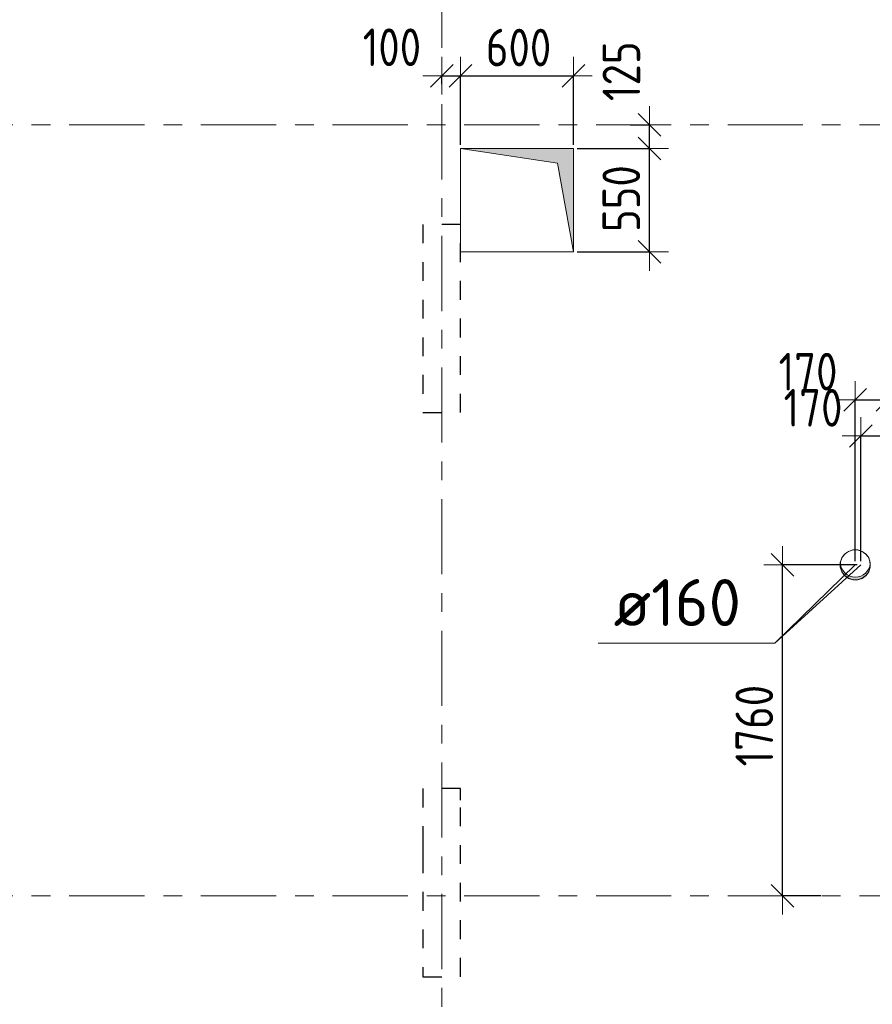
# Model space of a CAD drawing. Header units: metres. Extents: x -38 to 97, y -15 to 21.
# Tile 8 of 139: x 6.91 to 11.44, y 2.72 to 7.96. Entities that reach past the tile are written whole.
import ezdxf

# ---------------------------------------------------------------- set-up
doc = ezdxf.new("R2010")
doc.units = ezdxf.units.M
doc.header["$PDMODE"] = 65
for name, pattern in [('______11', [0.5, 0.4, -0.05, 0, -0.05]), ('______2', [0.054, 0.04, -0.014]), ('______5', [1.1, 0.8, -0.1, 0.1, -0.1])]:
    doc.linetypes.add(name, pattern=pattern)
for name, color, linetype, lineweight in [('XR$2$Осевая линия (1)', 7, '______5', 13), ('XR$3$Перекрытие (1)', 7, 'Continuous', 35), ('XR$4$Размерная линия (1)', 7, 'Continuous', 13), ('XR$4$Текст_ общее_1', 7, 'Continuous', 13), ('XR$5$Размерная линия (1)', 7, 'Continuous', 13), ('XR$5$Текст_ общее_1', 7, 'Continuous', 13)]:
    doc.layers.add(name, color=color, linetype=linetype, lineweight=lineweight)
doc.layers.add('XR$3$Макрос проема_ отверстия', color=7, linetype='Continuous', lineweight=13, true_color=0x2d2d2d)
doc.layers.add('XR$7$Стена_ бетон несущ.', color=7, linetype='Continuous', lineweight=70, true_color=0xb4b496)
doc.styles.add('ISOCPEUR', font='txt')
doc.dimstyles.new('DIMSTYLE_3', dxfattribs={"dimtxt": 0.2, "dimasz": 0.2, "dimexe": 0, "dimexo": 0, "dimgap": 0.1, "dimtad": 2, "dimdec": 0, "dimlfac": 1000, "dimrnd": 5, "dimzin": 12, "dimdsep": 46, "dimtxsty": 'ISOCPEUR', "dimblk1": 'ALL_ML_STRICH', "dimblk2": 'ALL_ML_STRICH', "dimsah": 1, "dimcen": 0, "dimclrd": 7, "dimclre": 256, "dimclrt": 7, "dimadec": 0, "dimazin": 0, "dimtfac": 1, "dimtdec": 0, "dimtix": 1, "dimtmove": 2, "dimatfit": 3, "dimfxl": 0, "dimtzin": 0, "dimlwd": 0, "dimlwe": -3, "dimarcsym": 0})
doc.dimstyles.new('DIMSTYLE_6', dxfattribs={"dimtxt": 0.2, "dimasz": 0.2, "dimexe": 0, "dimexo": 0, "dimgap": 0.1, "dimtad": 2, "dimdec": 0, "dimlfac": 1000, "dimrnd": 5, "dimzin": 12, "dimdsep": 46, "dimtxsty": 'ISOCPEUR', "dimblk1": 'ALL_ML_STRICH', "dimblk2": 'ALL_ML_STRICH', "dimsah": 1, "dimcen": 0, "dimclrd": 7, "dimclre": 256, "dimclrt": 7, "dimadec": 0, "dimazin": 0, "dimtfac": 1, "dimtdec": 0, "dimtix": 1, "dimtmove": 2, "dimatfit": 3, "dimfxl": 0, "dimtvp": 1.2, "dimtzin": 0, "dimlwd": 0, "dimlwe": -3, "dimarcsym": 0})

# ---------------------------------------------------------------- blocks, each defined once
blk = doc.blocks.new('NSY1')
at = {"color": 0, "linetype": 'ByBlock', "lineweight": -2}
blk.add_line((0, 0), (0, 0), dxfattribs=at)
blk.add_line((0, 0), (0, 0), dxfattribs=at)
blk.add_line((0, 0), (0, 0), dxfattribs=at)
blk.add_line((0, 0), (0, 0), dxfattribs=at)
blk.add_line((0, 0), (0, 0), dxfattribs=at)
blk.add_line((0, 0), (0, 0), dxfattribs=at)
blk.add_line((0, 0), (0, 0), dxfattribs=at)
blk.add_line((0, 0), (0, 0), dxfattribs=at)
blk.add_line((0, 0), (0, 0), dxfattribs=at)
blk.add_line((0, 0), (0, 0), dxfattribs=at)
blk.add_line((0, 0), (0, 0), dxfattribs=at)
blk.add_line((0, 0), (0, 0), dxfattribs=at)
blk.add_line((0, 0), (0, 0), dxfattribs=at)
blk.add_line((0, 0), (0, 0), dxfattribs=at)
blk.add_line((0, 0), (0, 0), dxfattribs=at)
blk.add_line((0, 0), (0, 0), dxfattribs=at)
blk.add_line((0, 0), (0, 0), dxfattribs=at)
blk.add_line((0, 0), (0, 0), dxfattribs=at)
blk.add_line((0, 0), (0, 0), dxfattribs=at)
blk.add_line((0, 0), (0, 0), dxfattribs=at)
blk.add_line((0, 0), (0, 0), dxfattribs=at)
blk.add_line((0, 0), (0, 0), dxfattribs=at)
blk.add_line((0, 0), (0, 0), dxfattribs=at)
blk.add_line((0, 0), (0, 0), dxfattribs=at)
blk.add_line((0, 0), (0, 0), dxfattribs=at)
blk.add_line((0, 0), (0, 0), dxfattribs=at)
blk.add_line((0, 0), (0, 0), dxfattribs=at)
blk.add_line((0, 0), (0, 0), dxfattribs=at)
blk.add_line((0, 0), (0, 0), dxfattribs=at)
blk.add_line((0, 0), (0, 0), dxfattribs=at)
blk.add_line((0, 0), (0, 0), dxfattribs=at)
blk.add_line((0, 0), (0, 0), dxfattribs=at)
blk.add_line((0, 0), (0, 0), dxfattribs=at)
blk.add_line((0, 0), (0, 0), dxfattribs=at)
blk.add_line((0, 0), (0, 0), dxfattribs=at)
blk.add_line((0, 0), (0, 0), dxfattribs=at)
blk.add_line((0, 0), (0, 0), dxfattribs=at)
blk.add_line((0, 0), (0, 0), dxfattribs=at)
blk.add_line((0, 0), (0, 0), dxfattribs=at)
blk.add_line((0, 0), (0, 0), dxfattribs=at)
blk.add_line((0, 0), (0, 0), dxfattribs=at)
blk.add_line((0, 0), (0, 0), dxfattribs=at)
blk.add_line((0, 0), (0, 0), dxfattribs=at)
blk.add_line((0, 0), (0, 0), dxfattribs=at)
blk = doc.blocks.new('Отображение проема', base_point=(-1.1579, -49.3094))
at = {"layer": 'XR$3$Макрос проема_ отверстия', "true_color": 0x000000, "transparency": 33554687}
blk.add_hatch(color=18, dxfattribs=at).paths.add_polyline_path([(-1.1579, -50.1094), (-1.0448, -49.4225), (-0.3579, -49.3094), (-1.1579, -49.3094)])
at = {"layer": 'XR$3$Макрос проема_ отверстия', "transparency": 33554687}
for p, q in [((-1.1579, -50.1094), (-1.1579, -49.3094)), ((-1.1579, -49.3094), (-0.3579, -49.3094)), ((-1.0448, -49.4225), (-0.3579, -49.3094)), ((-1.1579, -50.1094), (-1.0448, -49.4225))]:
    blk.add_line(p, q, dxfattribs=at)
blk = doc.blocks.new('Отображение проема (2)', base_point=(-1.002, -49.786))
at = {"layer": 'XR$3$Макрос проема_ отверстия', "true_color": 0x000000, "transparency": 33554687}
blk.add_hatch(color=18, dxfattribs=at).paths.add_polyline_path([(-0.967, -49.384), (-1.002, -49.383), (-1.072, -49.389), (-1.139, -49.407), (-1.203, -49.437), (-1.261, -49.477), (-1.31, -49.527), (-1.351, -49.585), (-1.381, -49.648), (-1.399, -49.716), (-1.405, -49.786), (-1.399, -49.856), (-1.381, -49.924), (-1.351, -49.988), (-1.31, -50.045), (-1.261, -50.095), (-1.203, -50.135), (-1.139, -50.165), (-1.072, -50.183), (-1.002, -50.189), (-0.967, -50.188), (-1.032, -50.177), (-1.095, -50.155), (-1.153, -50.123), (-1.205, -50.082), (-1.25, -50.033), (-1.287, -49.978), (-1.313, -49.917), (-1.329, -49.852), (-1.335, -49.786), (-1.329, -49.72), (-1.313, -49.656), (-1.287, -49.595), (-1.25, -49.539), (-1.205, -49.49), (-1.153, -49.449), (-1.095, -49.417), (-1.032, -49.396)])
at = {"layer": 'XR$3$Макрос проема_ отверстия', "transparency": 33554687}
blk.add_circle((-1.002, -49.786), 0.403, dxfattribs=at)
blk.add_arc((-0.932, -49.786), 0.403, 94.9784, 265.0216, dxfattribs=at)
blk = doc.blocks.new('ALL_ML_STRICH')
at = {"color": 0, "linetype": 'ByBlock', "lineweight": -2}
for p, q in [((-0.3, -0.3), (0.3, 0.3)), ((0, -0.5), (0, 0.5)), ((-1, 0), (0.5, 0))]:
    blk.add_line(p, q, dxfattribs=at)
blk = doc.blocks.new('*D211')
at = {"layer": 'DEFPOINTS', "color": 7, "linetype": 'Continuous', "lineweight": 13, "transparency": 33554687}
for p in [(11.3783, 5.0601), (10.9614, 3.3), (11.1855, 3.3)]:
    blk.add_point(p, dxfattribs=at)
at = {"layer": 'XR$4$Размерная линия (1)', "color": 9, "linetype": 'Continuous', "lineweight": -2, "true_color": 0xc7c7c7, "transparency": 33554687}
for p, q in [((11.3583, 5.0601), (10.9614, 5.0601)), ((11.1655, 3.3), (10.9614, 3.3))]:
    blk.add_line(p, q, dxfattribs=at)
at = {"layer": 'XR$4$Размерная линия (1)', "color": 7, "linetype": 'Continuous', "lineweight": -2, "transparency": 33554687}
blk.add_line((10.9614, 3.3), (10.9614, 5.0601), dxfattribs=at)
at = {"layer": 'XR$4$Размерная линия (1)', "color": 7, "linetype": 'Continuous', "lineweight": 13, "transparency": 33554687, "xscale": 0.2, "yscale": 0.2, "zscale": 0.2}
for p, rotation in [((10.9614, 5.0601), 90), ((10.9614, 3.3), 270)]:
    blk.add_blockref('ALL_ML_STRICH', p, dxfattribs=dict(at, rotation=rotation))
at = {"layer": 'XR$4$Размерная линия (1)', "color": 7, "linetype": 'Continuous', "lineweight": 13, "transparency": 33554687, "insert": (10.8114, 4.205), "char_height": 0.2, "width": 0.666667, "attachment_point": 5, "rotation": 90, "style": 'ISOCPEUR'}
blk.add_mtext('\\W0.83;\\A1;{1760}', dxfattribs=at)
blk = doc.blocks.new('*D212')
at = {"layer": 'DEFPOINTS', "color": 7, "linetype": 'Continuous', "lineweight": 13, "transparency": 33554687}
for p in [(11.3783, 5.7455), (11.5495, 5.4301), (11.3783, 5.0601)]:
    blk.add_point(p, dxfattribs=at)
at = {"layer": 'XR$4$Размерная линия (1)', "color": 9, "linetype": 'Continuous', "lineweight": -2, "true_color": 0xc7c7c7, "transparency": 33554687}
for p, q in [((11.3783, 5.0801), (11.3783, 5.7455)), ((11.5495, 5.4501), (11.5495, 5.7455))]:
    blk.add_line(p, q, dxfattribs=at)
at = {"layer": 'XR$4$Размерная линия (1)', "color": 7, "linetype": 'Continuous', "lineweight": -2, "transparency": 33554687}
blk.add_line((11.3783, 5.7455), (11.5495, 5.7455), dxfattribs=at)
at = {"layer": 'XR$4$Размерная линия (1)', "color": 7, "linetype": 'Continuous', "lineweight": 13, "transparency": 33554687, "xscale": 0.2, "yscale": 0.2, "zscale": 0.2, "rotation": 180}
blk.add_blockref('ALL_ML_STRICH', (11.3783, 5.7455), dxfattribs=at)
at = {"layer": 'XR$4$Размерная линия (1)', "color": 7, "linetype": 'Continuous', "lineweight": 13, "transparency": 33554687, "xscale": 0.2, "yscale": 0.2, "zscale": 0.2}
blk.add_blockref('ALL_ML_STRICH', (11.5495, 5.7455), dxfattribs=at)
at = {"layer": 'XR$4$Размерная линия (1)', "color": 7, "linetype": 'Continuous', "lineweight": 13, "transparency": 33554687, "insert": (11.1237, 5.8952), "char_height": 0.2, "width": 0.5, "attachment_point": 5, "style": 'ISOCPEUR'}
blk.add_mtext('\\W0.83;\\A1;{170}', dxfattribs=at)
blk = doc.blocks.new('*D445')
at = {"layer": 'DEFPOINTS', "color": 7, "linetype": 'Continuous', "lineweight": 13, "transparency": 33554687}
for p in [(9.15, 7.6609), (9.15, 7.5959), (9.25, 7.2743)]:
    blk.add_point(p, dxfattribs=at)
at = {"layer": 'XR$5$Размерная линия (1)', "color": 9, "linetype": 'Continuous', "lineweight": -2, "true_color": 0xc7c7c7, "transparency": 33554687}
for p, q in [((9.15, 7.6159), (9.15, 7.6609)), ((9.25, 7.2943), (9.25, 7.6609))]:
    blk.add_line(p, q, dxfattribs=at)
at = {"layer": 'XR$5$Размерная линия (1)', "color": 7, "linetype": 'Continuous', "lineweight": -2, "transparency": 33554687}
blk.add_line((9.15, 7.6609), (9.25, 7.6609), dxfattribs=at)
at = {"layer": 'XR$5$Размерная линия (1)', "color": 7, "linetype": 'Continuous', "lineweight": 13, "transparency": 33554687, "xscale": 0.2, "yscale": 0.2, "zscale": 0.2, "rotation": 180}
blk.add_blockref('ALL_ML_STRICH', (9.15, 7.6609), dxfattribs=at)
at = {"layer": 'XR$5$Размерная линия (1)', "color": 7, "linetype": 'Continuous', "lineweight": 13, "transparency": 33554687, "xscale": 0.2, "yscale": 0.2, "zscale": 0.2}
blk.add_blockref('ALL_ML_STRICH', (9.25, 7.6609), dxfattribs=at)
at = {"layer": 'XR$5$Размерная линия (1)', "color": 7, "linetype": 'Continuous', "lineweight": 13, "transparency": 33554687, "insert": (8.885, 7.8126), "char_height": 0.2, "width": 0.5, "attachment_point": 5, "style": 'ISOCPEUR'}
blk.add_mtext('\\W0.83;\\A1;{100}', dxfattribs=at)
blk = doc.blocks.new('*D446')
at = {"layer": 'DEFPOINTS', "color": 7, "linetype": 'Continuous', "lineweight": 13, "transparency": 33554687}
for p in [(9.25, 7.6609), (9.25, 7.2743), (9.85, 7.2743)]:
    blk.add_point(p, dxfattribs=at)
at = {"layer": 'XR$5$Размерная линия (1)', "color": 9, "linetype": 'Continuous', "lineweight": -2, "true_color": 0xc7c7c7, "transparency": 33554687}
for p, q in [((9.25, 7.2943), (9.25, 7.6609)), ((9.85, 7.2943), (9.85, 7.6609))]:
    blk.add_line(p, q, dxfattribs=at)
at = {"layer": 'XR$5$Размерная линия (1)', "color": 7, "linetype": 'Continuous', "lineweight": -2, "transparency": 33554687}
blk.add_line((9.25, 7.6609), (9.85, 7.6609), dxfattribs=at)
at = {"layer": 'XR$5$Размерная линия (1)', "color": 7, "linetype": 'Continuous', "lineweight": 13, "transparency": 33554687, "xscale": 0.2, "yscale": 0.2, "zscale": 0.2, "rotation": 180}
blk.add_blockref('ALL_ML_STRICH', (9.25, 7.6609), dxfattribs=at)
at = {"layer": 'XR$5$Размерная линия (1)', "color": 7, "linetype": 'Continuous', "lineweight": 13, "transparency": 33554687, "xscale": 0.2, "yscale": 0.2, "zscale": 0.2}
blk.add_blockref('ALL_ML_STRICH', (9.85, 7.6609), dxfattribs=at)
at = {"layer": 'XR$5$Размерная линия (1)', "color": 7, "linetype": 'Continuous', "lineweight": 13, "transparency": 33554687, "insert": (9.5583, 7.8109), "char_height": 0.2, "width": 0.5, "attachment_point": 5, "style": 'ISOCPEUR'}
blk.add_mtext('\\W0.83;\\A1;{600}', dxfattribs=at)
blk = doc.blocks.new('*D543')
at = {"layer": 'DEFPOINTS', "color": 7, "linetype": 'Continuous', "lineweight": 13, "transparency": 33554687}
for p in [(9.85, 7.2743), (9.85, 6.7243), (10.2545, 6.7243)]:
    blk.add_point(p, dxfattribs=at)
at = {"layer": 'XR$5$Размерная линия (1)', "color": 9, "linetype": 'Continuous', "lineweight": -2, "true_color": 0xc7c7c7, "transparency": 33554687}
for p, q in [((9.87, 7.2743), (10.2545, 7.2743)), ((9.87, 6.7243), (10.2545, 6.7243))]:
    blk.add_line(p, q, dxfattribs=at)
at = {"layer": 'XR$5$Размерная линия (1)', "color": 7, "linetype": 'Continuous', "lineweight": -2, "transparency": 33554687}
blk.add_line((10.2545, 6.7243), (10.2545, 7.2743), dxfattribs=at)
at = {"layer": 'XR$5$Размерная линия (1)', "color": 7, "linetype": 'Continuous', "lineweight": 13, "transparency": 33554687, "xscale": 0.2, "yscale": 0.2, "zscale": 0.2}
for p, rotation in [((10.2545, 7.2743), 90), ((10.2545, 6.7243), 270)]:
    blk.add_blockref('ALL_ML_STRICH', p, dxfattribs=dict(at, rotation=rotation))
at = {"layer": 'XR$5$Размерная линия (1)', "color": 7, "linetype": 'Continuous', "lineweight": 13, "transparency": 33554687, "insert": (10.1045, 7.0076), "char_height": 0.2, "width": 0.5, "attachment_point": 5, "rotation": 90, "style": 'ISOCPEUR'}
blk.add_mtext('\\W0.83;\\A1;{550}', dxfattribs=at)
blk = doc.blocks.new('*D544')
at = {"layer": 'DEFPOINTS', "color": 7, "linetype": 'Continuous', "lineweight": 13, "transparency": 33554687}
for p in [(10.132, 7.4), (9.85, 7.2743), (10.2545, 7.2743)]:
    blk.add_point(p, dxfattribs=at)
at = {"layer": 'XR$5$Размерная линия (1)', "color": 9, "linetype": 'Continuous', "lineweight": -2, "true_color": 0xc7c7c7, "transparency": 33554687}
for p, q in [((10.152, 7.4), (10.2545, 7.4)), ((9.87, 7.2743), (10.2545, 7.2743))]:
    blk.add_line(p, q, dxfattribs=at)
at = {"layer": 'XR$5$Размерная линия (1)', "color": 7, "linetype": 'Continuous', "lineweight": -2, "transparency": 33554687}
blk.add_line((10.2545, 7.2743), (10.2545, 7.4), dxfattribs=at)
at = {"layer": 'XR$5$Размерная линия (1)', "color": 7, "linetype": 'Continuous', "lineweight": 13, "transparency": 33554687, "xscale": 0.2, "yscale": 0.2, "zscale": 0.2}
for p, rotation in [((10.2545, 7.4), 90), ((10.2545, 7.2743), 270)]:
    blk.add_blockref('ALL_ML_STRICH', p, dxfattribs=dict(at, rotation=rotation))
at = {"layer": 'XR$5$Размерная линия (1)', "color": 7, "linetype": 'Continuous', "lineweight": 13, "transparency": 33554687, "insert": (10.1048, 7.6849), "char_height": 0.2, "width": 0.5, "attachment_point": 5, "rotation": 90, "style": 'ISOCPEUR'}
blk.add_mtext('\\W0.83;\\A1;{125}', dxfattribs=at)
blk = doc.blocks.new('*D545')
at = {"layer": 'DEFPOINTS', "color": 7, "linetype": 'Continuous', "lineweight": 13, "transparency": 33554687}
for p in [(11.3483, 5.0601), (10.9614, 3.3), (11.1855, 3.3)]:
    blk.add_point(p, dxfattribs=at)
at = {"layer": 'XR$5$Размерная линия (1)', "color": 9, "linetype": 'Continuous', "lineweight": -2, "true_color": 0xc7c7c7, "transparency": 33554687}
for p, q in [((11.3283, 5.0601), (10.9614, 5.0601)), ((11.1655, 3.3), (10.9614, 3.3))]:
    blk.add_line(p, q, dxfattribs=at)
at = {"layer": 'XR$5$Размерная линия (1)', "color": 7, "linetype": 'Continuous', "lineweight": -2, "transparency": 33554687}
blk.add_line((10.9614, 3.3), (10.9614, 5.0601), dxfattribs=at)
at = {"layer": 'XR$5$Размерная линия (1)', "color": 7, "linetype": 'Continuous', "lineweight": 13, "transparency": 33554687, "xscale": 0.2, "yscale": 0.2, "zscale": 0.2}
for p, rotation in [((10.9614, 5.0601), 90), ((10.9614, 3.3), 270)]:
    blk.add_blockref('ALL_ML_STRICH', p, dxfattribs=dict(at, rotation=rotation))
at = {"layer": 'XR$5$Размерная линия (1)', "color": 7, "linetype": 'Continuous', "lineweight": 13, "transparency": 33554687, "insert": (10.8114, 4.205), "char_height": 0.2, "width": 0.666667, "attachment_point": 5, "rotation": 90, "style": 'ISOCPEUR'}
blk.add_mtext('\\W0.83;\\A1;{1760}', dxfattribs=at)
blk = doc.blocks.new('*D679')
at = {"layer": 'DEFPOINTS', "color": 7, "linetype": 'Continuous', "lineweight": 13, "transparency": 33554687}
for p in [(11.3483, 5.9373), (11.52, 5.4201), (11.3483, 5.0601)]:
    blk.add_point(p, dxfattribs=at)
at = {"layer": 'XR$5$Размерная линия (1)', "color": 9, "linetype": 'Continuous', "lineweight": -2, "true_color": 0xc7c7c7, "transparency": 33554687}
for p, q in [((11.3483, 5.0801), (11.3483, 5.9373)), ((11.52, 5.4401), (11.52, 5.9373))]:
    blk.add_line(p, q, dxfattribs=at)
at = {"layer": 'XR$5$Размерная линия (1)', "color": 7, "linetype": 'Continuous', "lineweight": -2, "transparency": 33554687}
blk.add_line((11.3483, 5.9373), (11.52, 5.9373), dxfattribs=at)
at = {"layer": 'XR$5$Размерная линия (1)', "color": 7, "linetype": 'Continuous', "lineweight": 13, "transparency": 33554687, "xscale": 0.2, "yscale": 0.2, "zscale": 0.2, "rotation": 180}
blk.add_blockref('ALL_ML_STRICH', (11.3483, 5.9373), dxfattribs=at)
at = {"layer": 'XR$5$Размерная линия (1)', "color": 7, "linetype": 'Continuous', "lineweight": 13, "transparency": 33554687, "xscale": 0.2, "yscale": 0.2, "zscale": 0.2}
blk.add_blockref('ALL_ML_STRICH', (11.52, 5.9373), dxfattribs=at)
at = {"layer": 'XR$5$Размерная линия (1)', "color": 7, "linetype": 'Continuous', "lineweight": 13, "transparency": 33554687, "insert": (11.0972, 6.0872), "char_height": 0.2, "width": 0.5, "attachment_point": 5, "style": 'ISOCPEUR'}
blk.add_mtext('\\W0.83;\\A1;{170}', dxfattribs=at)
blk = doc.blocks.new('*D680')
at = {"layer": 'DEFPOINTS', "color": 7, "linetype": 'Continuous', "lineweight": 13, "transparency": 33554687}
for p in [(11.52, 5.9373), (11.52, 5.4201), (13.07, 5.4201)]:
    blk.add_point(p, dxfattribs=at)
at = {"layer": 'XR$5$Размерная линия (1)', "color": 9, "linetype": 'Continuous', "lineweight": -2, "true_color": 0xc7c7c7, "transparency": 33554687}
for p, q in [((11.52, 5.4401), (11.52, 5.9373)), ((13.07, 5.4401), (13.07, 5.9373))]:
    blk.add_line(p, q, dxfattribs=at)
at = {"layer": 'XR$5$Размерная линия (1)', "color": 7, "linetype": 'Continuous', "lineweight": -2, "transparency": 33554687}
blk.add_line((11.52, 5.9373), (13.07, 5.9373), dxfattribs=at)
at = {"layer": 'XR$5$Размерная линия (1)', "color": 7, "linetype": 'Continuous', "lineweight": 13, "transparency": 33554687, "xscale": 0.2, "yscale": 0.2, "zscale": 0.2, "rotation": 180}
blk.add_blockref('ALL_ML_STRICH', (11.52, 5.9373), dxfattribs=at)
at = {"layer": 'XR$5$Размерная линия (1)', "color": 7, "linetype": 'Continuous', "lineweight": 13, "transparency": 33554687, "xscale": 0.2, "yscale": 0.2, "zscale": 0.2}
blk.add_blockref('ALL_ML_STRICH', (13.07, 5.9373), dxfattribs=at)
at = {"layer": 'XR$5$Размерная линия (1)', "color": 7, "linetype": 'Continuous', "lineweight": 13, "transparency": 33554687, "insert": (12.32, 6.0873), "char_height": 0.2, "width": 0.666667, "attachment_point": 5, "style": 'ISOCPEUR'}
blk.add_mtext('\\W0.83;\\A1;{1550}', dxfattribs=at)

msp = doc.modelspace()

# ---------------------------------------------------------------- linework, layer by layer
at = {"color": 7, "linetype": 'Continuous', "lineweight": 13, "transparency": 33554687}
for points in [[(11.3783, 5.0601), (10.9211, 4.6429), (9.9811, 4.6429)], [(11.3483, 5.0601), (10.9211, 4.6429), (9.9811, 4.6429)]]:
    msp.add_lwpolyline(points, dxfattribs=at)
at = {"layer": 'XR$2$Осевая линия (1)', "color": 253, "linetype": '______11', "lineweight": 13, "true_color": 0xa0a0a0, "transparency": 33554687}
for p, q in [((9.15, -3.39), (9.15, 19.78)), ((-2.63, 7.4), (62.6, 7.4)), ((-2.63, 3.3), (62.6, 3.3))]:
    msp.add_line(p, q, dxfattribs=at)
at = {"layer": 'XR$3$Перекрытие (1)', "color": 7, "linetype": 'Continuous', "lineweight": 13, "transparency": 33554687}
for p, q in [((9.25, 7.2743), (9.25, 6.7243)), ((9.85, 7.2743), (9.25, 7.2743)), ((9.85, 6.7243), (9.85, 7.2743)), ((9.25, 6.7243), (9.85, 6.7243)), ((11.3117, 5.132), (11.2913, 5.1171)), ((11.3357, 5.1398), (11.3117, 5.132)), ((11.361, 5.1398), (11.3357, 5.1398)), ((11.385, 5.132), (11.361, 5.1398)), ((11.4054, 5.1171), (11.385, 5.132)), ((11.2765, 5.0967), (11.2687, 5.0727)), ((11.2913, 5.1171), (11.2765, 5.0967)), ((11.4202, 5.0967), (11.4054, 5.1171)), ((11.428, 5.0727), (11.4202, 5.0967)), ((11.2687, 5.0727), (11.2687, 5.0475)), ((11.2687, 5.0475), (11.2765, 5.0235)), ((11.4202, 5.0235), (11.428, 5.0475)), ((11.428, 5.0475), (11.428, 5.0727)), ((11.2765, 5.0235), (11.2913, 5.003)), ((11.2913, 5.003), (11.3117, 4.9882)), ((11.3117, 4.9882), (11.3357, 4.9804)), ((11.3357, 4.9804), (11.361, 4.9804)), ((11.361, 4.9804), (11.385, 4.9882)), ((11.385, 4.9882), (11.4054, 5.003)), ((11.4054, 5.003), (11.4202, 5.0235))]:
    msp.add_line(p, q, dxfattribs=at)
at = {"layer": 'XR$7$Стена_ бетон несущ.', "color": 253, "linetype": '______2', "lineweight": -3, "true_color": 0xa0a0a0, "transparency": 33554687}
for p, q in [((9.05, 6.87), (9.05, 5.87)), ((9.25, 6.87), (9.05, 6.87)), ((9.25, 5.87), (9.25, 6.87)), ((9.05, 5.87), (9.25, 5.87)), ((9.05, 3.87), (9.05, 3.601)), ((9.25, 3.87), (9.05, 3.87)), ((9.25, 3.8092), (9.25, 3.87)), ((9.25, 2.87), (9.25, 3.8092)), ((9.05, 3.601), (9.05, 3.521)), ((9.05, 3.521), (9.05, 2.87)), ((9.05, 2.87), (9.25, 2.87))]:
    msp.add_line(p, q, dxfattribs=at)

# ---------------------------------------------------------------- block references
at = {"layer": 'XR$3$Макрос проема_ отверстия', "transparency": 33554687}
for name, p, xscale, yscale, rotation in [('Отображение проема', (9.85, 7.2743), 0.6874999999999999, 0.7500000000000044, 270), ('Отображение проема (2)', (11.3483, 5.0601), 0.1975376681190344, 0.1975376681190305, 89.99999714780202)]:
    msp.add_blockref(name, p, dxfattribs=dict(at, xscale=xscale, yscale=yscale, rotation=rotation))
at = {"layer": 'XR$3$Перекрытие (1)', "color": 7, "linetype": 'Continuous', "lineweight": 13, "transparency": 33554687, "xscale": 0.05000000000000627, "yscale": 0.05000000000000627, "zscale": 0.05000000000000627}
msp.add_blockref('NSY1', (11.3483, 5.0601), dxfattribs=at)

# ---------------------------------------------------------------- texts
at = {"layer": 'XR$4$Текст_ общее_1', "color": 7, "linetype": 'Continuous', "lineweight": 13, "transparency": 33554687, "insert": (10.0632, 4.8596), "char_height": 0.25, "width": 0.809375, "attachment_point": 4, "style": 'ISOCPEUR'}
msp.add_mtext('\\A1;{\\fISOCPEUR|i0|b0;\\H0.250000;\\W1.000000;\\C7;ø160}\\P', dxfattribs=at)
at = {"layer": 'XR$5$Текст_ общее_1', "color": 7, "linetype": 'Continuous', "lineweight": 13, "transparency": 33554687, "insert": (10.0632, 4.8596), "char_height": 0.25, "width": 0.809375, "attachment_point": 4, "style": 'ISOCPEUR'}
msp.add_mtext('\\A1;{\\fISOCPEUR|i0|b0;\\H0.250000;\\W1.000000;\\C7;ø160}\\P', dxfattribs=at)

# ---------------------------------------------------------------- dimensions: what is measured, and where the dimension line sits
at = {"layer": 'XR$4$Размерная линия (1)', "color": 7, "linetype": 'Continuous', "lineweight": 13, "transparency": 33554687}
dim = msp.add_linear_dim(base=(11.5495, 5.7455), p1=(11.3783, 5.0801), p2=(11.5495, 5.4501), dimstyle='DIMSTYLE_6', override={"dimpost": '<>', "dimclrd": 7, "dimclre": 9, "dimclrt": 7, "dimlwd": 0, "dimlwe": 65533}, dxfattribs=at)
dim.commit()
dim.dimension.update_dxf_attribs({"geometry": '*D212', "text_midpoint": (11.1237, 5.8952), "dimtype": 160})
dim = msp.add_linear_dim(base=(10.9614, 5.0601), p1=(11.1655, 3.3), p2=(11.3583, 5.0601), angle=90, dimstyle='DIMSTYLE_3', override={"dimpost": '<>', "dimclrd": 7, "dimclre": 9, "dimclrt": 7, "dimlwd": 0, "dimlwe": 65533}, dxfattribs=at)
dim.commit()
dim.dimension.update_dxf_attribs({"geometry": '*D211', "text_midpoint": (10.8114, 4.205), "dimtype": 160})
at = {"layer": 'XR$5$Размерная линия (1)', "color": 7, "linetype": 'Continuous', "lineweight": 13, "transparency": 33554687}
for base, p1, p2, dimstyle, picture, middle in [((9.25, 7.6609), (9.15, 7.6159), (9.25, 7.2943), 'DIMSTYLE_6', '*D445', (8.885, 7.8126)), ((9.85, 7.6609), (9.25, 7.2943), (9.85, 7.2943), 'DIMSTYLE_3', '*D446', (9.5583, 7.8109)), ((11.52, 5.9373), (11.3483, 5.0801), (11.52, 5.4401), 'DIMSTYLE_6', '*D679', (11.0972, 6.0872)), ((13.07, 5.9373), (11.52, 5.4401), (13.07, 5.4401), 'DIMSTYLE_3', '*D680', (12.32, 6.0873))]:
    dim = msp.add_linear_dim(base=base, p1=p1, p2=p2, dimstyle=dimstyle, override={"dimpost": '<>', "dimclrd": 7, "dimclre": 9, "dimclrt": 7, "dimlwd": 0, "dimlwe": 65533}, dxfattribs=at)
    dim.commit()
    dim.dimension.update_dxf_attribs({"geometry": picture, "text_midpoint": middle, "dimtype": 160})
for base, p1, p2, dimstyle, picture, middle in [((10.2545, 7.4), (9.87, 7.2743), (10.152, 7.4), 'DIMSTYLE_6', '*D544', (10.1048, 7.6849)), ((10.2545, 7.2743), (9.87, 6.7243), (9.87, 7.2743), 'DIMSTYLE_3', '*D543', (10.1045, 7.0076)), ((10.9614, 5.0601), (11.1655, 3.3), (11.3283, 5.0601), 'DIMSTYLE_3', '*D545', (10.8114, 4.205))]:
    dim = msp.add_linear_dim(base=base, p1=p1, p2=p2, angle=90, dimstyle=dimstyle, override={"dimpost": '<>', "dimclrd": 7, "dimclre": 9, "dimclrt": 7, "dimlwd": 0, "dimlwe": 65533}, dxfattribs=at)
    dim.commit()
    dim.dimension.update_dxf_attribs({"geometry": picture, "text_midpoint": middle, "dimtype": 160})

doc.saveas('drawing.dxf')
